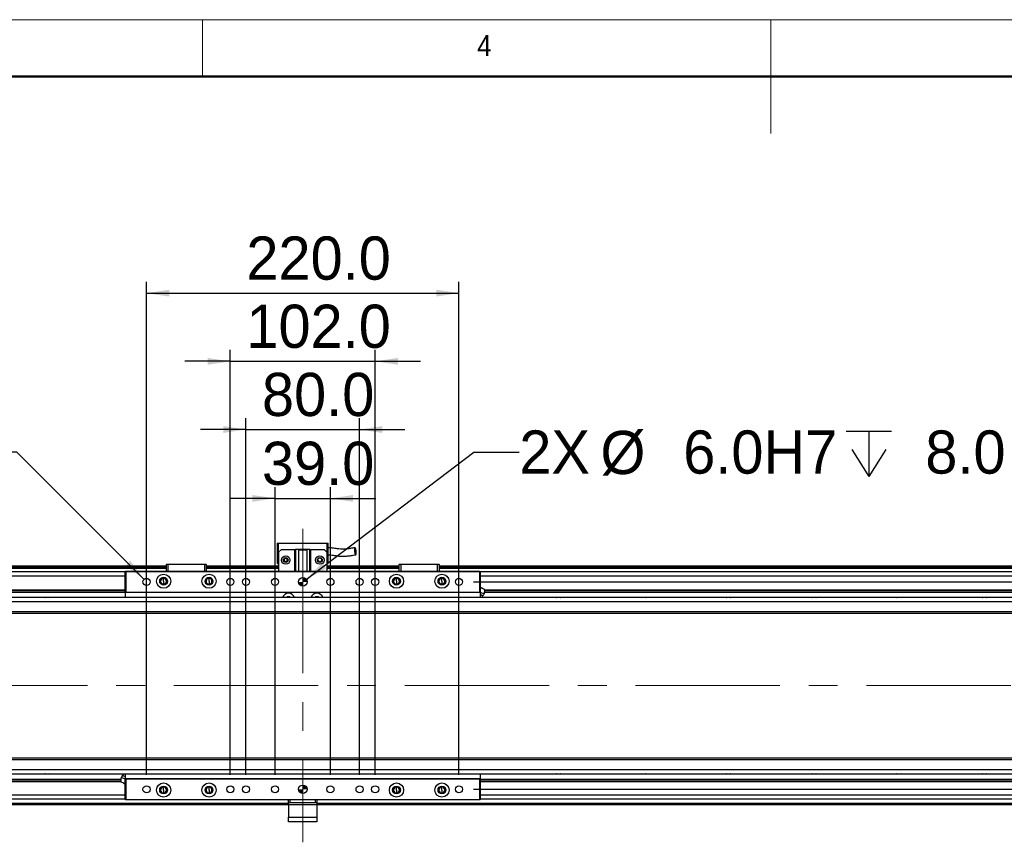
# Model space of a CAD drawing. Header units: millimetres. Extents: x 40 to 3320, y 40 to 2336.
# Tile 6 of 8: x 1151 to 1845, y 1757 to 2336. Entities that reach past the tile are written whole.
import ezdxf

# ---------------------------------------------------------------- set-up
doc = ezdxf.new("R2010")
doc.units = ezdxf.units.MM
doc.header["$LTSCALE"] = 8
doc.linetypes.add('CENTERX2', pattern=[20.32, 12.7, -2.54, 2.54, -2.54])
doc.layers.add('DIMNS', color=7, linetype='Continuous')
doc.styles.add('SLDTEXTSTYLE0', font='Gothic.ttf', dxfattribs={"width": 0.913})
doc.styles.add('SLDTEXTSTYLE7', font='txt')
doc.dimstyles.new('SLDDIMSTYLE0', dxfattribs={"dimtxt": 30.4, "dimasz": 16, "dimexe": 0, "dimexo": 0.0625, "dimgap": 7.6, "dimtad": 2, "dimdec": 1, "dimrnd": 1e-09, "dimzin": 4, "dimdsep": 46, "dimtxsty": 'SLDTEXTSTYLE7', "dimsah": 1, "dimcen": 0.09, "dimadec": 0, "dimazin": 1, "dimtfac": 1, "dimtdec": 1, "dimtmove": 0, "dimatfit": 0, "dimfxl": 0, "dimfrac": 2, "dimtolj": 1, "dimtzin": 12, "dimarcsym": 0})
doc.dimstyles.new('SLDDIMSTYLE1', dxfattribs={"dimtxt": 30.4, "dimasz": 16, "dimexe": 0, "dimexo": 0.0625, "dimgap": 7.6, "dimtad": 0, "dimtih": 1, "dimtoh": 1, "dimdec": 6, "dimrnd": 1e-09, "dimzin": 12, "dimdsep": 46, "dimtxsty": 'SLDTEXTSTYLE7', "dimsah": 1, "dimcen": 0, "dimadec": 0, "dimazin": 3, "dimtfac": 1, "dimtdec": 1, "dimtofl": 0, "dimtmove": 0, "dimatfit": 3, "dimfxl": 0, "dimfrac": 2, "dimtolj": 1, "dimtzin": 12, "dimarcsym": 0})
doc.dimstyles.new('SLDDIMSTYLE2', dxfattribs={"dimtxt": 30.4, "dimasz": 16, "dimexe": 0, "dimexo": 0.0625, "dimgap": 7.6, "dimtad": 0, "dimtih": 1, "dimtoh": 1, "dimdec": 1, "dimrnd": 1e-09, "dimzin": 4, "dimdsep": 46, "dimtxsty": 'SLDTEXTSTYLE7', "dimsah": 1, "dimcen": 0, "dimadec": 0, "dimazin": 1, "dimtfac": 1, "dimtdec": 1, "dimtofl": 0, "dimtmove": 0, "dimatfit": 3, "dimfxl": 0, "dimfrac": 2, "dimtolj": 1, "dimtzin": 12, "dimarcsym": 0})
doc.dimstyles.new('SLDDIMSTYLE3', dxfattribs={"dimtxt": 30.4, "dimasz": 16, "dimexe": 0, "dimexo": 0.0625, "dimgap": 7.6, "dimtad": 2, "dimdec": 1, "dimrnd": 1e-09, "dimzin": 4, "dimdsep": 46, "dimtxsty": 'SLDTEXTSTYLE7', "dimsah": 1, "dimcen": 0.09, "dimadec": 0, "dimazin": 1, "dimtfac": 1, "dimtdec": 1, "dimtofl": 0, "dimtmove": 0, "dimatfit": 3, "dimfxl": 0, "dimfrac": 2, "dimtolj": 1, "dimtzin": 12, "dimarcsym": 0})

# ---------------------------------------------------------------- blocks, each defined once
blk = doc.blocks.new('_D')
at = {"layer": 'DIMNS'}
for p, q in [((2540.48, 1940.2), (2540.48, 1972.2)), ((1470.64, 1940.2), (2548.48, 1940.2)), ((2540.48, 1940.2), (2540.48, 1794.2)), ((1470.64, 1794.2), (2548.48, 1794.2)), ((2540.48, 1794.2), (2540.48, 1762.2))]:
    blk.add_line(p, q, dxfattribs=at)
for points in [[(2540.48, 1940.2), (2542.88, 1956.2), (2538.08, 1956.2)], [(2540.48, 1794.2), (2538.08, 1778.2), (2542.88, 1778.2)]]:
    blk.add_solid(points, dxfattribs=at)
at = {"layer": 'DIMNS', "insert": (2500.59, 1831.84), "char_height": 30.4, "attachment_point": 1, "rotation": 90, "style": 'SLDTEXTSTYLE7'}
blk.add_mtext('146.0', dxfattribs=at)
blk = doc.blocks.new('SW_SYMBOL_HOLE_DEPTH')
at = {"layer": 'DIMNS', "color": 0}
for p, q in [((0, 7000), (6400, 7000)), ((3200, 7000), (3200, 600)), ((800, 4440), (3200, 600)), ((5600, 4440), (3200, 600))]:
    blk.add_line(p, q, dxfattribs=at)
blk = doc.blocks.new('_D_1')
at = {"layer": 'DIMNS'}
for p, q in [((1149.16, 2031.53), (1123.51, 2031.53)), ((1238.71, 1941.97), (1149.16, 2031.53))]:
    blk.add_line(p, q, dxfattribs=at)
blk.add_solid([(1238.71, 1941.97), (1229.1, 1954.98), (1225.7, 1951.59)], dxfattribs=at)
at = {"layer": 'DIMNS', "xscale": 0.004985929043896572, "yscale": 0.004985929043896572, "zscale": 0.004985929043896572}
blk.add_blockref('SW_SYMBOL_HOLE_DEPTH', (980.35, 2011.4), dxfattribs=at)
at = {"layer": 'DIMNS', "char_height": 30.4, "attachment_point": 1, "style": 'SLDTEXTSTYLE7'}
for s, insert in [('16X  M6 ', (820.54, 2046.84)), (' 13.0', (1024.84, 2046.84))]:
    blk.add_mtext(s, dxfattribs=dict(at, insert=insert))
blk = doc.blocks.new('_D_2')
at = {"layer": 'DIMNS'}
for p, q in [((1352.87, 1942.02), (1470.99, 2031.53)), ((1470.99, 2031.53), (1502.99, 2031.53))]:
    blk.add_line(p, q, dxfattribs=at)
blk.add_solid([(1352.87, 1942.02), (1367.07, 1949.77), (1364.17, 1953.59)], dxfattribs=at)
at = {"layer": 'DIMNS', "xscale": 0.004985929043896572, "yscale": 0.004985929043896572, "zscale": 0.004985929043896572}
blk.add_blockref('SW_SYMBOL_HOLE_DEPTH', (1733.12, 2011.4), dxfattribs=at)
at = {"layer": 'DIMNS', "char_height": 30.4, "attachment_point": 1, "style": 'SLDTEXTSTYLE7'}
for s, insert in [('2X ', (1502.99, 2046.84)), ('%%c', (1560.15, 2046.54)), (' 6.0H7 ', (1607.12, 2046.84)), (' 8.0', (1777.61, 2046.84))]:
    blk.add_mtext(s, dxfattribs=dict(at, insert=insert))
blk = doc.blocks.new('_D_3')
at = {"layer": 'DIMNS'}
for p, q in [((1330.98, 1804.36), (1330.98, 2007.01)), ((1369.98, 1804.36), (1369.98, 2007.01)), ((1330.98, 1999.01), (1298.98, 1999.01)), ((1330.98, 1999.01), (1369.98, 1999.01)), ((1369.98, 1999.01), (1401.98, 1999.01))]:
    blk.add_line(p, q, dxfattribs=at)
for points in [[(1330.98, 1999.01), (1314.98, 2001.41), (1314.98, 1996.61)], [(1369.98, 1999.01), (1385.98, 1996.61), (1385.98, 2001.41)]]:
    blk.add_solid(points, dxfattribs=at)
at = {"layer": 'DIMNS', "insert": (1321.76, 2038.9), "char_height": 30.4, "attachment_point": 1, "style": 'SLDTEXTSTYLE7'}
blk.add_mtext('39.0', dxfattribs=at)
blk = doc.blocks.new('_D_4')
at = {"layer": 'DIMNS'}
for p, q in [((1310.48, 1804.36), (1310.48, 2055.5)), ((1390.48, 1804.36), (1390.48, 2055.5)), ((1310.48, 2047.5), (1278.48, 2047.5)), ((1310.48, 2047.5), (1390.48, 2047.5)), ((1390.48, 2047.5), (1422.48, 2047.5))]:
    blk.add_line(p, q, dxfattribs=at)
for points in [[(1310.48, 2047.5), (1294.48, 2049.9), (1294.48, 2045.1)], [(1390.48, 2047.5), (1406.48, 2045.1), (1406.48, 2049.9)]]:
    blk.add_solid(points, dxfattribs=at)
at = {"layer": 'DIMNS', "insert": (1321.76, 2087.39), "char_height": 30.4, "attachment_point": 1, "style": 'SLDTEXTSTYLE7'}
blk.add_mtext('80.0', dxfattribs=at)
blk = doc.blocks.new('_D_5')
at = {"layer": 'DIMNS'}
for p, q in [((1299.48, 1804.36), (1299.48, 2103.5)), ((1401.48, 1804.36), (1401.48, 2103.5)), ((1299.48, 2095.5), (1267.48, 2095.5)), ((1299.48, 2095.5), (1401.48, 2095.5)), ((1401.48, 2095.5), (1433.48, 2095.5))]:
    blk.add_line(p, q, dxfattribs=at)
for points in [[(1299.48, 2095.5), (1283.48, 2097.9), (1283.48, 2093.1)], [(1401.48, 2095.5), (1417.48, 2093.1), (1417.48, 2097.9)]]:
    blk.add_solid(points, dxfattribs=at)
at = {"layer": 'DIMNS', "insert": (1310.78, 2135.39), "char_height": 30.4, "attachment_point": 1, "style": 'SLDTEXTSTYLE7'}
blk.add_mtext('102.0', dxfattribs=at)
blk = doc.blocks.new('_D_6')
at = {"layer": 'DIMNS'}
for p, q in [((1240.48, 1804.36), (1240.48, 2151.5)), ((1460.48, 1804.36), (1460.48, 2151.5)), ((1240.48, 2143.5), (1460.48, 2143.5))]:
    blk.add_line(p, q, dxfattribs=at)
for points in [[(1240.48, 2143.5), (1256.48, 2141.1), (1256.48, 2145.9)], [(1460.48, 2143.5), (1444.48, 2145.9), (1444.48, 2141.1)]]:
    blk.add_solid(points, dxfattribs=at)
at = {"layer": 'DIMNS', "insert": (1310.78, 2183.39), "char_height": 30.4, "attachment_point": 1, "style": 'SLDTEXTSTYLE7'}
blk.add_mtext('220.0', dxfattribs=at)
blk = doc.blocks.new('SW_DOWELSYMBOL_0')
at = {"linetype": 'Continuous', "lineweight": 18}
h = blk.add_hatch(color=0, dxfattribs=at)
edge = h.paths.add_edge_path(flags=0)
edge.add_arc((0, 0), 3, 180, 270)
edge.add_line((0, -3), (0, 0))
edge.add_line((0, 0), (-3, 0))
h = blk.add_hatch(color=0, dxfattribs=at)
edge = h.paths.add_edge_path(flags=0)
edge.add_arc((0, 0), 3, 0, 90)
edge.add_line((0, 3), (0, 0))
edge.add_line((0, 0), (3, 0))
at = {"layer": 'DIMNS', "color": 0}
blk.add_circle((0, 0), 3, dxfattribs=at)
blk = doc.blocks.new('SW_DOWELSYMBOL_1')
at = {"linetype": 'Continuous', "lineweight": 18}
h = blk.add_hatch(color=0, dxfattribs=at)
edge = h.paths.add_edge_path(flags=0)
edge.add_arc((0, 0), 3, 180, 270)
edge.add_line((0, -3), (0, 0))
edge.add_line((0, 0), (-3, 0))
h = blk.add_hatch(color=0, dxfattribs=at)
edge = h.paths.add_edge_path(flags=0)
edge.add_arc((0, 0), 3, 0, 90)
edge.add_line((0, 3), (0, 0))
edge.add_line((0, 0), (3, 0))
at = {"layer": 'DIMNS', "color": 0}
blk.add_circle((0, 0), 3, dxfattribs=at)

msp = doc.modelspace()

# ---------------------------------------------------------------- linework, layer by layer
at = {"color": 7, "linetype": 'Continuous', "lineweight": 18}
for p, q in [((3320, 2336), (40, 2336)), ((1280, 2296), (1280, 2336)), ((1680, 2336), (1680, 2256)), ((80, 2296), (3280, 2296))]:
    msp.add_line(p, q, dxfattribs=at)
at = {"color": 7, "linetype": 'Continuous', "lineweight": 50}
msp.add_line((3280, 2296), (80, 2296), dxfattribs=at)
at = {"color": 7, "linetype": 'Continuous', "lineweight": 25}
for p, q in [((1332.4811996, 1967.5036614), (1333.4811979, 1967.5036614)), ((1332.4811996, 1967.5036614), (1332.4811996, 1953.1036635)), ((1333.4811979, 1961.1036648), (1333.4811979, 1967.5036614)), ((1333.4811979, 1967.5036614), (1367.4811997, 1967.5036614)), ((1335.4811991, 1963.1036614), (1333.4811979, 1961.1036648)), ((1335.4811991, 1963.1036614), (1344.9811988, 1963.1036614)), ((1344.9811988, 1947.7036615), (1344.9811988, 1963.1036614)), ((1344.9811988, 1963.1036614), (1345.4811989, 1963.1036614)), ((1345.4811989, 1963.1036614), (1345.4811989, 1947.7036615)), ((1355.4811987, 1963.1036614), (1345.4811989, 1963.1036614)), ((1347.4811988, 1962.7036621), (1347.4811988, 1947.7036615)), ((1347.4811988, 1962.7036621), (1353.4811988, 1962.7036621)), ((1353.4811988, 1947.7036615), (1353.4811988, 1962.7036621)), ((1355.4811987, 1947.7036615), (1355.4811987, 1963.1036614)), ((1355.4811987, 1963.1036614), (1355.9811988, 1963.1036614)), ((1355.9811988, 1963.1036614), (1355.9811988, 1947.7036615)), ((1355.9811988, 1963.1036614), (1365.4811985, 1963.1036614)), ((1367.4811997, 1961.1036648), (1365.4811985, 1963.1036614)), ((1367.4811997, 1967.5036614), (1368.481198, 1967.5036614)), ((1367.4811997, 1967.5036614), (1367.4811997, 1961.1036648)), ((1368.481198, 1953.1036635), (1368.481198, 1967.5036614)), ((1333.4811979, 1961.1036648), (1333.4811979, 1947.7036615)), ((1367.4811997, 1961.1036648), (1367.4811997, 1947.7036615)), ((1254.481198, 1951.2036612), (252.4811492, 1951.2036612)), ((1254.481198, 1950.7036601), (252.4811492, 1950.7036601)), ((1254.481198, 1949.7036656), (252.4811492, 1949.7036656)), ((370.4811797, 1951.0036652), (1254.481198, 1951.0036652)), ((370.4811797, 1950.8036618), (1254.481198, 1950.8036618)), ((1254.481198, 1952.4036591), (1254.7811956, 1952.7036642)), ((1255.4812, 1952.4036591), (1254.481198, 1952.4036591)), ((1254.481198, 1947.7036615), (1254.481198, 1952.4036591)), ((1254.7811956, 1952.7036642), (1255.6054608, 1952.7036642)), ((1255.4812, 1952.4036591), (1255.6054608, 1952.7036642)), ((1281.4812005, 1952.4036591), (1255.4812, 1952.4036591)), ((1255.4812, 1952.4036591), (1255.4812, 1947.7036615)), ((1255.6054608, 1952.7036642), (1281.3569323, 1952.7036642)), ((1281.3569323, 1952.7036642), (1282.1811975, 1952.7036642)), ((1281.4812005, 1952.4036591), (1281.3569323, 1952.7036642)), ((1282.4811951, 1952.4036591), (1281.4812005, 1952.4036591)), ((1281.4812005, 1947.7036615), (1281.4812005, 1952.4036591)), ((1282.1811975, 1952.7036642), (1282.4811951, 1952.4036591)), ((1282.4811951, 1952.4036591), (1282.4811951, 1947.7036615)), ((1333.4811979, 1951.2036612), (1282.4811951, 1951.2036612)), ((1282.4811951, 1951.0036652), (1333.4811979, 1951.0036652)), ((1282.4811951, 1950.8036618), (1333.4811979, 1950.8036618)), ((1333.4811979, 1950.7036601), (1282.4811951, 1950.7036601)), ((1333.4811979, 1949.7036656), (1282.4811951, 1949.7036656)), ((1332.4811996, 1953.1036635), (1333.4811979, 1953.1036635)), ((1367.4811997, 1953.1036635), (1368.481198, 1953.1036635)), ((1418.4812025, 1951.2036612), (1367.4811997, 1951.2036612)), ((1367.4811997, 1951.0036652), (1418.4812025, 1951.0036652)), ((1367.4811997, 1950.8036618), (1418.4812025, 1950.8036618)), ((1418.4812025, 1950.7036601), (1367.4811997, 1950.7036601)), ((1418.4812025, 1949.7036656), (1367.4811997, 1949.7036656)), ((1418.4812025, 1952.4036591), (1418.7812001, 1952.7036642)), ((1419.4811971, 1952.4036591), (1418.4812025, 1952.4036591)), ((1418.4812025, 1947.7036615), (1418.4812025, 1952.4036591)), ((1418.7812001, 1952.7036642), (1419.6054653, 1952.7036642)), ((1419.4811971, 1952.4036591), (1419.6054653, 1952.7036642)), ((1445.4811976, 1952.4036591), (1419.4811971, 1952.4036591)), ((1419.4811971, 1952.4036591), (1419.4811971, 1947.7036615)), ((1419.6054653, 1952.7036642), (1445.3569368, 1952.7036642)), ((1445.4811976, 1952.4036591), (1445.3569368, 1952.7036642)), ((1445.3569368, 1952.7036642), (1446.181202, 1952.7036642)), ((1446.4811996, 1952.4036591), (1445.4811976, 1952.4036591)), ((1445.4811976, 1947.7036615), (1445.4811976, 1952.4036591)), ((1446.181202, 1952.7036642), (1446.4811996, 1952.4036591)), ((1446.4811996, 1952.4036591), (1446.4811996, 1947.7036615)), ((2448.4812484, 1951.2036612), (1446.4811996, 1951.2036612)), ((1446.4811996, 1951.0036652), (2330.4812179, 1951.0036652)), ((1446.4811996, 1950.8036618), (2330.4812179, 1950.8036618)), ((2448.4812484, 1950.7036601), (1446.4811996, 1950.7036601)), ((2448.4812484, 1949.7036656), (1446.4811996, 1949.7036656)), ((1225.4811988, 1947.2085257), (252.4811492, 1947.2085257)), ((1225.4811988, 1947.4036639), (1225.7811964, 1947.7036615)), ((1225.4811988, 1947.4036639), (1225.7811964, 1947.4036639)), ((1225.4811988, 1933.003666), (1225.4811988, 1947.4036639)), ((1225.7811964, 1947.7036615), (1475.1812012, 1947.7036615)), ((1225.7811964, 1947.7036615), (1225.7811964, 1947.4036639)), ((1225.7811964, 1947.4036639), (1225.7811964, 1933.003666)), ((1475.1812012, 1947.4036639), (1225.7811964, 1947.4036639)), ((1252.4812014, 1942.7706619), (1252.4812014, 1943.2036598)), ((1252.4812014, 1940.7036622), (1252.4812014, 1942.7706619)), ((1284.4811992, 1942.7706619), (1284.4811992, 1943.2036598)), ((1284.4811992, 1940.7036622), (1284.4811992, 1942.7706619)), ((1416.4811984, 1942.7706619), (1416.4811984, 1943.2036598)), ((1416.4811984, 1940.7036622), (1416.4811984, 1942.7706619)), ((1448.4811962, 1942.7706619), (1448.4811962, 1943.2036598)), ((1448.4811962, 1940.7036622), (1448.4811962, 1942.7706619)), ((1475.1812012, 1947.7036615), (1475.4811988, 1947.4036639)), ((1475.1812012, 1947.7036615), (1475.1812012, 1947.4036639)), ((1475.1812012, 1947.4036639), (1475.4811988, 1947.4036639)), ((1475.1812012, 1933.003666), (1475.1812012, 1947.4036639)), ((1475.4811988, 1947.4036639), (1475.4811988, 1933.003666)), ((2448.4812484, 1947.2085257), (1475.4811988, 1947.2085257)), ((290.481256, 1934.703665), (1225.4811988, 1934.703665)), ((1252.4812014, 1940.7036622), (1252.4812014, 1938.6366625)), ((1252.4812014, 1938.6366625), (1252.4812014, 1938.2036646)), ((1284.4811992, 1940.7036622), (1284.4811992, 1938.6366625)), ((1284.4811992, 1938.6366625), (1284.4811992, 1938.2036646)), ((1416.4811984, 1940.7036622), (1416.4811984, 1938.6366625)), ((1416.4811984, 1938.6366625), (1416.4811984, 1938.2036646)), ((1448.4811962, 1940.7036622), (1448.4811962, 1938.6366625)), ((1448.4811962, 1938.6366625), (1448.4811962, 1938.2036646)), ((1478.4812049, 1934.9446763), (1478.1423525, 1931.7207878)), ((1478.4558729, 1934.703665), (2410.4811416, 1934.703665)), ((2427.4812207, 1929.2036613), (273.4811769, 1929.2036613)), ((290.481256, 1934.3964626), (1225.4811988, 1934.3964626)), ((290.481256, 1933.3137666), (1225.4811988, 1933.3137666)), ((290.481256, 1933.0065643), (1225.4811988, 1933.0065643)), ((1225.4811988, 1933.003666), (1225.7811964, 1933.003666)), ((1225.4811988, 1933.003666), (1225.7811964, 1932.7036609)), ((1225.4811988, 1933.003666), (1225.4811988, 1929.2036613)), ((1225.7811964, 1933.003666), (1475.1812012, 1933.003666)), ((1225.7811964, 1933.003666), (1225.7811964, 1932.7036609)), ((1475.1812012, 1932.7036609), (1225.7811964, 1932.7036609)), ((1475.1812012, 1933.003666), (1475.4811988, 1933.003666)), ((1475.1812012, 1932.7036609), (1475.4811988, 1933.003666)), ((1475.1812012, 1933.003666), (1475.1812012, 1932.7036609)), ((1475.4811988, 1933.003666), (1475.4811988, 1929.2036613)), ((1478.2774911, 1933.0065643), (2410.4811416, 1933.0065643)), ((1478.3097819, 1933.3137666), (2410.4811416, 1933.3137666)), ((1478.4235821, 1934.3964626), (2410.4811416, 1934.3964626)), ((2427.4812207, 1926.2036589), (273.4811769, 1926.2036589)), ((2427.4812207, 1919.2036596), (273.4811769, 1919.2036596)), ((273.4811769, 1918.2036576), (2427.4812207, 1918.2036576)), ((2427.4812207, 1816.203667), (273.4811769, 1816.203667)), ((273.4811769, 1815.2036649), (2427.4812207, 1815.2036649)), ((273.4811769, 1808.2036657), (2427.4812207, 1808.2036657)), ((273.4811769, 1805.2036633), (2427.4812207, 1805.2036633)), ((1225.4811988, 1805.2036633), (1225.4811988, 1801.4036586)), ((1475.4811988, 1805.2036633), (1475.4811988, 1801.4036586)), ((290.481256, 1801.4007603), (1222.6849065, 1801.4007603)), ((290.481256, 1801.093558), (1222.6526157, 1801.093558)), ((290.481256, 1800.0108619), (1222.5388155, 1800.0108619)), ((290.481256, 1799.7036596), (1222.5065247, 1799.7036596)), ((1222.4811927, 1799.4626482), (1222.8200451, 1802.6865368)), ((1225.7811964, 1801.7036637), (1225.4811988, 1801.4036586)), ((1225.7811964, 1801.4036586), (1225.4811988, 1801.4036586)), ((1225.4811988, 1787.0036607), (1225.4811988, 1801.4036586)), ((1225.7811964, 1801.7036637), (1475.1812012, 1801.7036637)), ((1225.7811964, 1801.7036637), (1225.7811964, 1801.4036586)), ((1475.1812012, 1801.4036586), (1225.7811964, 1801.4036586)), ((1225.7811964, 1801.4036586), (1225.7811964, 1787.0036607)), ((1252.4812014, 1795.770662), (1252.4812014, 1796.20366)), ((1284.4811992, 1795.770662), (1284.4811992, 1796.20366)), ((1416.4811984, 1795.770662), (1416.4811984, 1796.20366)), ((1448.4811962, 1795.770662), (1448.4811962, 1796.20366)), ((1475.1812012, 1801.7036637), (1475.1812012, 1801.4036586)), ((1475.4811988, 1801.4036586), (1475.1812012, 1801.7036637)), ((1475.4811988, 1801.4036586), (1475.1812012, 1801.4036586)), ((1475.1812012, 1787.0036607), (1475.1812012, 1801.4036586)), ((1475.4811988, 1801.4036586), (1475.4811988, 1787.0036607)), ((1475.4811988, 1801.4007603), (2410.4811416, 1801.4007603)), ((1475.4811988, 1801.093558), (2410.4811416, 1801.093558)), ((1475.4811988, 1800.0108619), (2410.4811416, 1800.0108619)), ((1475.4811988, 1799.7036596), (2410.4811416, 1799.7036596)), ((1252.4812014, 1793.7036623), (1252.4812014, 1795.770662)), ((1252.4812014, 1793.7036623), (1252.4812014, 1791.6366627)), ((1252.4812014, 1791.6366627), (1252.4812014, 1791.2036647)), ((1284.4811992, 1793.7036623), (1284.4811992, 1795.770662)), ((1284.4811992, 1793.7036623), (1284.4811992, 1791.6366627)), ((1284.4811992, 1791.6366627), (1284.4811992, 1791.2036647)), ((1416.4811984, 1793.7036623), (1416.4811984, 1795.770662)), ((1416.4811984, 1793.7036623), (1416.4811984, 1791.6366627)), ((1416.4811984, 1791.6366627), (1416.4811984, 1791.2036647)), ((1448.4811962, 1793.7036623), (1448.4811962, 1795.770662)), ((1448.4811962, 1793.7036623), (1448.4811962, 1791.6366627)), ((1448.4811962, 1791.6366627), (1448.4811962, 1791.2036647)), ((1225.4811988, 1787.1987988), (252.4811492, 1787.1987988)), ((1340.481199, 1783.2036634), (252.4811492, 1783.2036634)), ((1225.7811964, 1787.0036607), (1225.4811988, 1787.0036607)), ((1225.7811964, 1786.7036631), (1225.4811988, 1787.0036607)), ((1225.7811964, 1787.0036607), (1475.1812012, 1787.0036607)), ((1225.7811964, 1787.0036607), (1225.7811964, 1786.7036631)), ((1475.1812012, 1786.7036631), (1225.7811964, 1786.7036631)), ((1340.481199, 1784.703659), (1340.481199, 1786.7036631)), ((1341.4811992, 1784.703659), (1340.481199, 1784.703659)), ((1340.481199, 1783.2036634), (1340.481199, 1784.703659)), ((1360.4811986, 1783.2036634), (1340.481199, 1783.2036634)), ((1340.481199, 1783.2036634), (1340.481199, 1774.7036611)), ((1341.4811992, 1786.7036631), (1341.4811992, 1784.703659)), ((1359.4811984, 1784.703659), (1341.4811992, 1784.703659)), ((1359.4811984, 1784.703659), (1359.4811984, 1786.7036631)), ((1360.4811986, 1784.703659), (1359.4811984, 1784.703659)), ((1360.4811986, 1786.7036631), (1360.4811986, 1784.703659)), ((1360.4811986, 1784.703659), (1360.4811986, 1783.2036634)), ((1360.4811986, 1783.2036634), (1360.4811986, 1774.7036611)), ((2448.4812484, 1783.2036634), (1360.4811986, 1783.2036634)), ((1475.4811988, 1787.0036607), (1475.1812012, 1787.0036607)), ((1475.1812012, 1787.0036607), (1475.1812012, 1786.7036631)), ((1475.4811988, 1787.0036607), (1475.1812012, 1786.7036631)), ((2448.4812484, 1787.1987988), (1475.4811988, 1787.1987988)), ((1340.481199, 1774.7036611), (1360.4811986, 1774.7036611)), ((1340.481199, 1771.2036614), (1340.481199, 1774.7036611)), ((1360.4811986, 1771.2036614), (1340.481199, 1771.2036614)), ((1360.4811986, 1774.7036611), (1360.4811986, 1771.2036614))]:
    msp.add_line(p, q, dxfattribs=at)
at = {"color": 8, "linetype": 'Continuous', "lineweight": 25}
for p, q in [((1225.4811988, 1944.2085271), (252.4811492, 1944.2085271)), ((2448.4812484, 1944.2085271), (1475.4811988, 1944.2085271)), ((1225.4811988, 1790.1987975), (252.4811492, 1790.1987975)), ((2448.4812484, 1790.1987975), (1475.4811988, 1790.1987975)), ((1340.481199, 1784.2036654), (252.4811492, 1784.2036654)), ((2448.4812484, 1784.2036654), (1360.4811986, 1784.2036654))]:
    msp.add_line(p, q, dxfattribs=at)
at = {"color": 7, "linetype": 'Continuous', "lineweight": 25, "flags": 128}
for points in [[(1478.4812049, 1934.9446763), (1478.3165321, 1935.0145702), (1477.8476224, 1935.21362), (1477.1458224, 1935.5115091), (1476.3180182, 1935.8628933), (1475.4901991, 1936.2142851), (1475.4811988, 1936.2180998)], [(1168.9605132, 1929.2036613), (1169.1429631, 1929.2612543), (1170.4811916, 1929.4536618)], [(1170.4811916, 1929.4536618), (1171.8194351, 1929.2612543), (1172.0018849, 1929.2036613)], [(1478.1423525, 1931.7207878), (1477.9592917, 1931.7984973), (1477.4321631, 1932.0222532), (1476.62455, 1932.3650618), (1475.6338761, 1932.78558), (1475.4811988, 1932.8503852)], [(1477.282168, 1930.4563795), (1477.1156178, 1930.5270706), (1476.6360984, 1930.7306205), (1475.9014115, 1931.0424795), (1475.4811988, 1931.2208464)], [(1528.9605126, 1929.2036613), (1529.1429625, 1929.2612543), (1530.481206, 1929.4536618)], [(1530.481206, 1929.4536618), (1531.8194345, 1929.2612543), (1532.0018844, 1929.2036613)], [(1588.960515, 1929.2036613), (1589.1429649, 1929.2612543), (1590.4811934, 1929.4536618)], [(1590.4811934, 1929.4536618), (1591.819422, 1929.2612543), (1592.0018867, 1929.2036613)], [(1648.9605174, 1929.2036613), (1649.1429672, 1929.2612543), (1650.4812107, 1929.4536618)], [(1650.4812107, 1929.4536618), (1651.8194244, 1929.2612543), (1652.0018742, 1929.2036613)], [(1708.9605198, 1929.2036613), (1709.1429696, 1929.2612543), (1710.4812131, 1929.4536618)], [(1710.4812131, 1929.4536618), (1711.8194268, 1929.2612543), (1712.0018766, 1929.2036613)], [(1768.9605222, 1929.2036613), (1769.142972, 1929.2612543), (1770.4811857, 1929.4536618)], [(1770.4811857, 1929.4536618), (1771.8194292, 1929.2612543), (1772.001879, 1929.2036613)], [(1828.9604948, 1929.2036613), (1829.1429744, 1929.2612543), (1830.4811881, 1929.4536618)], [(1830.4811881, 1929.4536618), (1831.8194316, 1929.2612543), (1832.0018814, 1929.2036613)], [(1170.4811916, 1804.9536628), (1169.1429631, 1805.1460703), (1168.9605132, 1805.2036633)], [(1172.0018849, 1805.2036633), (1171.8194351, 1805.1460703), (1170.4811916, 1804.9536628)], [(1223.6802296, 1803.950945), (1223.8467798, 1803.8802539), (1224.3262992, 1803.6767041), (1225.0609861, 1803.3648451), (1225.4811988, 1803.1864782)], [(1530.481206, 1804.9536628), (1529.1429625, 1805.1460703), (1528.9605126, 1805.2036633)], [(1532.0018844, 1805.2036633), (1531.8194345, 1805.1460703), (1530.481206, 1804.9536628)], [(1590.4811934, 1804.9536628), (1589.1429649, 1805.1460703), (1588.960515, 1805.2036633)], [(1592.0018867, 1805.2036633), (1591.819422, 1805.1460703), (1590.4811934, 1804.9536628)], [(1650.4812107, 1804.9536628), (1649.1429672, 1805.1460703), (1648.9605174, 1805.2036633)], [(1652.0018742, 1805.2036633), (1651.8194244, 1805.1460703), (1650.4812107, 1804.9536628)], [(1710.4812131, 1804.9536628), (1709.1429696, 1805.1460703), (1708.9605198, 1805.2036633)], [(1712.0018766, 1805.2036633), (1711.8194268, 1805.1460703), (1710.4812131, 1804.9536628)], [(1770.4811857, 1804.9536628), (1769.142972, 1805.1460703), (1768.9605222, 1805.2036633)], [(1772.001879, 1805.2036633), (1771.8194292, 1805.1460703), (1770.4811857, 1804.9536628)], [(1830.4811881, 1804.9536628), (1829.1429744, 1805.1460703), (1828.9604948, 1805.2036633)], [(1832.0018814, 1805.2036633), (1831.8194316, 1805.1460703), (1830.4811881, 1804.9536628)], [(1222.4811927, 1799.4626482), (1222.6458655, 1799.3927543), (1223.1147752, 1799.1937046), (1223.8165752, 1798.8958155), (1224.6443794, 1798.5444312), (1225.4721985, 1798.1930395), (1225.4811988, 1798.1892248)], [(1222.8200451, 1802.6865368), (1223.0031059, 1802.6088272), (1223.5302345, 1802.3850714), (1224.3378476, 1802.0422627), (1225.3285215, 1801.6217445), (1225.4811988, 1801.5569394)]]:
    msp.add_lwpolyline(points, dxfattribs=at)
at = {"color": 7, "linetype": 'Continuous', "lineweight": 25}
for centre, radius in [((1338.4811988, 1955.6036623), 3), ((1338.4811988, 1955.6036623), 1.7), ((1338.4811988, 1955.6036623), 1.6), ((1362.4811988, 1955.6036623), 3), ((1362.4811988, 1955.6036623), 1.7), ((1362.4811988, 1955.6036623), 1.6), ((1240.4811988, 1940.2036623), 2.5), ((1252.4811988, 1940.7036616), 5), ((1252.4811988, 1940.7036616), 2.75), ((1284.4811988, 1940.7036616), 5), ((1284.4811988, 1940.7036616), 2.75), ((1299.4811988, 1940.2036623), 2.5), ((1310.4811988, 1940.2036623), 2.5), ((1330.9811988, 1940.2036623), 2.5), ((1350.4811988, 1940.2036623), 3), ((1369.9811988, 1940.2036623), 2.5), ((1390.4811988, 1940.2036623), 2.5), ((1401.4811988, 1940.2036623), 2.5), ((1416.4811988, 1940.7036616), 5), ((1416.4811988, 1940.7036616), 2.75), ((1448.4811988, 1940.7036616), 5), ((1448.4811988, 1940.7036616), 2.75), ((1460.4811988, 1940.2036623), 2.5), ((1240.4811988, 1794.2036623), 2.5), ((1252.4811988, 1793.703663), 5), ((1252.4811988, 1793.703663), 2.75), ((1284.4811988, 1793.703663), 5), ((1284.4811988, 1793.703663), 2.75), ((1299.4811988, 1794.2036623), 2.5), ((1310.4811988, 1794.2036623), 2.5), ((1330.9811988, 1794.2036623), 2.5), ((1350.4811988, 1794.2036623), 3), ((1369.9811988, 1794.2036623), 2.5), ((1390.4811988, 1794.2036623), 2.5), ((1401.4811988, 1794.2036623), 2.5), ((1416.4811988, 1793.703663), 5), ((1416.4811988, 1793.703663), 2.75), ((1448.4811988, 1793.703663), 5), ((1448.4811988, 1793.703663), 2.75), ((1460.4811988, 1794.2036623), 2.5)]:
    msp.add_circle(centre, radius, dxfattribs=at)
for centre, radius, start, end in [((1252.4811988, 1940.7036616), 2.5, 90, 270), ((1252.4811988, 1940.7036616), 2.067, 90, 270), ((1252.4811988, 1940.7036616), 2.5, 270, 90), ((1252.4811988, 1940.7036616), 2.067, 270, 90), ((1284.4811988, 1940.7036616), 2.5, 90, 270), ((1284.4811988, 1940.7036616), 2.067, 90, 270), ((1284.4811988, 1940.7036616), 2.5, 270, 90), ((1284.4811988, 1940.7036616), 2.067, 270, 90), ((1416.4811988, 1940.7036616), 2.5, 90, 270), ((1416.4811988, 1940.7036616), 2.067, 90, 270), ((1416.4811988, 1940.7036616), 2.5, 270, 90), ((1416.4811988, 1940.7036616), 2.067, 270, 90), ((1448.4811988, 1940.7036616), 2.5, 90, 270), ((1448.4811988, 1940.7036616), 2.067, 90, 270), ((1448.4811988, 1940.7036616), 2.5, 270, 90), ((1448.4811988, 1940.7036616), 2.067, 270, 90), ((1340.4811988, 1927.7036623), 4.5, 19.4712172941, 160.5287827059), ((1340.4811988, 1927.7036623), 2.1, 45.58468176, 134.41531824), ((1360.4811988, 1927.7036623), 4.5, 19.4712172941, 160.5287827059), ((1360.4811988, 1927.7036623), 2.1, 45.58468176, 134.41531824), ((1252.4811988, 1793.703663), 2.5, 90, 270), ((1252.4811988, 1793.703663), 2.5, 270, 90), ((1284.4811988, 1793.703663), 2.5, 90, 270), ((1284.4811988, 1793.703663), 2.5, 270, 90), ((1416.4811988, 1793.703663), 2.5, 90, 270), ((1416.4811988, 1793.703663), 2.5, 270, 90), ((1448.4811988, 1793.703663), 2.5, 90, 270), ((1448.4811988, 1793.703663), 2.5, 270, 90), ((1252.4811988, 1793.703663), 2.067, 90, 270), ((1252.4811988, 1793.703663), 2.067, 270, 90), ((1284.4811988, 1793.703663), 2.067, 90, 270), ((1284.4811988, 1793.703663), 2.067, 270, 90), ((1416.4811988, 1793.703663), 2.067, 90, 270), ((1416.4811988, 1793.703663), 2.067, 270, 90), ((1448.4811988, 1793.703663), 2.067, 90, 270), ((1448.4811988, 1793.703663), 2.067, 270, 90)]:
    msp.add_arc(centre, radius, start, end, dxfattribs=at)
for points, knots in [([(1387.2229845, 1964.2551189), (1386.1786868, 1964.0892396), (1384.3585819, 1963.8001288), (1381.9800748, 1963.4293163), (1380.169541, 1963.2850502), (1378.5853243, 1963.2569735), (1376.8154455, 1963.3370148), (1374.9608131, 1963.5589169), (1373.0633279, 1963.8449663), (1371.5435764, 1964.0666779), (1370.1231016, 1964.2017688), (1369.179287, 1964.2542845), (1368.6220282, 1964.2318325), (1368.481198, 1964.2261584)], [0, 0, 0, 0, 0.1728203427, 0.3012083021, 0.3945074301, 0.4621971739, 0.5503027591, 0.6704387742, 0.7542680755, 0.8531347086, 0.9124961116, 0.9778860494, 1, 1, 1, 1]), ([(1386.8412168, 1963.0930667), (1386.8675681, 1963.3421672), (1386.9203297, 1963.8409256), (1387.0981427, 1964.2458121), (1387.3208061, 1964.2871304), (1387.5526764, 1964.0069711), (1387.7686604, 1963.4961103), (1387.9559223, 1962.8027338), (1388.096202, 1961.9954627), (1388.1737719, 1961.1561924), (1388.1777124, 1960.3773875), (1388.1049354, 1959.7565611), (1387.9637344, 1959.3657284), (1387.7647232, 1959.2787387), (1387.5636484, 1959.3829011), (1387.374077, 1959.7273865), (1387.2041829, 1960.2583632), (1387.0528812, 1960.991965), (1386.9415713, 1961.7381698), (1386.8678344, 1962.2821842), (1386.8396293, 1962.5411247), (1386.8279094, 1962.6261683), (1386.8279988, 1962.6484937), (1386.8268116, 1962.7226732), (1386.8295403, 1962.8787835), (1386.8367377, 1963.0108681), (1386.8412168, 1963.0930667)], [0, 0, 0, 0, 0.0648169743, 0.1297789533, 0.1897320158, 0.2426183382, 0.2944129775, 0.3462427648, 0.3987238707, 0.4521993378, 0.5066011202, 0.561451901, 0.6160514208, 0.6697720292, 0.7270681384, 0.7653771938, 0.8036909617, 0.8589087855, 0.9142287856, 0.9495542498, 0.9640008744, 0.9648506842, 0.9657586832, 0.968709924, 0.9805276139, 1, 1, 1, 1]), ([(1338.2686392, 1954.4734751), (1338.1397355, 1954.4950614), (1337.8813118, 1954.5383372), (1337.5428103, 1954.7616931), (1337.282862, 1955.0808888), (1337.1342139, 1955.4835527), (1337.1213963, 1955.9275152), (1337.2566967, 1956.3642293), (1337.5156022, 1956.7359266), (1337.7596267, 1956.8989033), (1337.8739009, 1956.9752236)], [0, 0, 0, 0, 0.115352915, 0.2312572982, 0.3517814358, 0.4770109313, 0.6065217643, 0.7402417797, 0.8783578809, 1, 1, 1, 1]), ([(1338.4811968, 1954.4535895), (1338.4852072, 1954.4536046), (1338.6054335, 1954.4540585), (1338.8430265, 1954.4931959), (1339.1589161, 1954.6525494), (1339.4128451, 1954.8993774), (1339.5811273, 1955.2108926), (1339.6482986, 1955.5585612), (1339.6081046, 1955.9103544), (1339.4643983, 1956.2339371), (1339.2303814, 1956.4996419), (1338.9274727, 1956.6830227), (1338.5835089, 1956.7670973), (1338.2301785, 1956.7442463), (1337.8999211, 1956.6166219), (1337.6230283, 1956.3959326), (1337.4250576, 1956.1023553), (1337.3242133, 1955.7629099), (1337.3296879, 1955.4090031), (1337.4408401, 1955.0724343), (1337.6479984, 1954.7866451), (1337.9304219, 1954.5685956), (1338.1559033, 1954.505181), (1338.2686392, 1954.4734751)], [0, 0, 0, 0, 0.0017225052, 0.0516387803, 0.1015516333, 0.1514632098, 0.2013766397, 0.2512938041, 0.3012083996, 0.3511192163, 0.4010317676, 0.4509480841, 0.5008641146, 0.5507763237, 0.6006879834, 0.6506022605, 0.7005186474, 0.7504337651, 0.8003445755, 0.8502575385, 0.9001738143, 0.9500890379, 1, 1, 1, 1]), ([(1339.0884974, 1956.9752236), (1339.2199115, 1956.8851003), (1339.4887809, 1956.7007106), (1339.7492105, 1956.276967), (1339.8558823, 1955.8014318), (1339.7933595, 1955.3327375), (1339.5820678, 1954.9285974), (1339.2573026, 1954.6342404), (1338.9393476, 1954.500576), (1338.7478254, 1954.4794409), (1338.6937647, 1954.4734751)], [0, 0, 0, 0, 0.1407951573, 0.288062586, 0.4304346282, 0.5679404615, 0.700592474, 0.8284733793, 0.9515834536, 1, 1, 1, 1]), ([(1362.3528692, 1954.4709568), (1362.2966709, 1954.4730932), (1362.1033328, 1954.480443), (1361.7772408, 1954.5921497), (1361.4356437, 1954.8618215), (1361.198907, 1955.2484822), (1361.1058511, 1955.7087864), (1361.1789425, 1956.1898393), (1361.4199102, 1956.6297787), (1361.6913744, 1956.8701966), (1361.8558779, 1956.9648529), (1361.8739011, 1956.9752236)], [0, 0, 0, 0, 0.0488399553, 0.1680233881, 0.2919220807, 0.4205446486, 0.5539589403, 0.6921663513, 0.8349309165, 0.9819147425, 1, 1, 1, 1]), ([(1362.2686394, 1954.4734751), (1362.1368808, 1954.5125942), (1361.8912412, 1954.5855245), (1361.6181561, 1954.8218268), (1361.4508527, 1955.0691946), (1361.3510125, 1955.3371196), (1361.326394, 1955.5468086), (1361.3334161, 1955.678539), (1361.3356011, 1955.7042824), (1361.3360822, 1955.709534), (1361.3362663, 1955.711507), (1361.3363233, 1955.7120929), (1361.3363087, 1955.7119467), (1361.3363073, 1955.711933)], [0, 0, 0, 0, 0.2369233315, 0.4416997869, 0.6142397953, 0.754507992, 0.9380823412, 0.9829669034, 0.9897895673, 0.9952055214, 0.997551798, 0.9997702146, 1, 1, 1, 1]), ([(1362.6937649, 1954.4734751), (1362.8332367, 1954.498044), (1363.1124342, 1954.5472267), (1363.4645967, 1954.8008429), (1363.7150566, 1955.1468265), (1363.8391255, 1955.557278), (1363.8292372, 1955.985224), (1363.6892568, 1956.3877999), (1363.4408483, 1956.7389578), (1363.2059995, 1956.8964333), (1363.0884967, 1956.9752236)], [0, 0, 0, 0, 0.1248081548, 0.24984354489, 0.37486151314, 0.49985658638, 0.62484309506, 0.74982845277, 0.87483063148, 1, 1, 1, 1]), ([(1368.481198, 1959.2179005), (1368.8503302, 1959.2339193), (1369.7378592, 1959.2724343), (1371.1091223, 1959.092959), (1372.5256545, 1958.8921885), (1373.8015185, 1958.6998764), (1374.9017039, 1958.5527463), (1375.8546585, 1958.4472945), (1377.1003342, 1958.3384887), (1378.929005, 1958.2612103), (1381.5287454, 1958.3594205), (1384.5279243, 1958.7779115), (1386.6660549, 1959.127199), (1387.7937474, 1959.3114202)], [0, 0, 0, 0, 0.0561696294, 0.1350523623, 0.2093718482, 0.2758300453, 0.3326389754, 0.3788412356, 0.4216809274, 0.5224866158, 0.6560406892, 0.8185890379, 1, 1, 1, 1]), ([(1476.4156953, 1936.0930194), (1476.2756702, 1936.140403), (1475.9956146, 1936.235172), (1475.7017173, 1936.2029738), (1475.5547658, 1936.1868744)], [0, 0, 0, 0, 0.499990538, 1, 1, 1, 1]), ([(1476.4156953, 1936.0930194), (1476.5470483, 1936.0252073), (1476.8097572, 1935.8895814), (1476.9907555, 1935.6558078), (1477.0812557, 1935.5389198)], [0, 0, 0, 0, 0.4999942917, 1, 1, 1, 1]), ([(1476.8161044, 1929.2036613), (1476.8166524, 1929.2193455), (1476.8322529, 1929.665833), (1477.0612323, 1930.068173), (1477.282168, 1930.4563795)], [0, 0, 0, 0, 0.0351280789, 1, 1, 1, 1]), ([(1477.282168, 1930.4563795), (1477.4761217, 1930.6326967), (1477.8640303, 1930.9853324), (1478.0495782, 1931.4756354), (1478.1423525, 1931.7207878)], [0, 0, 0, 0, 0.4999982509, 1, 1, 1, 1]), ([(1223.6802296, 1803.950945), (1223.4862759, 1803.7746278), (1223.0983673, 1803.4219922), (1222.9128194, 1802.9316892), (1222.8200451, 1802.6865368)], [0, 0, 0, 0, 0.4999982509, 1, 1, 1, 1]), ([(1224.1462932, 1805.2036633), (1224.1457452, 1805.187979), (1224.1301447, 1804.7414916), (1223.9011653, 1804.3391516), (1223.6802296, 1803.950945)], [0, 0, 0, 0, 0.0351280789, 1, 1, 1, 1]), ([(1224.5467023, 1798.3143051), (1224.4153493, 1798.3821173), (1224.1526404, 1798.5177432), (1223.9716421, 1798.7515167), (1223.8811419, 1798.8684048)], [0, 0, 0, 0, 0.4999942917, 1, 1, 1, 1]), ([(1224.5467023, 1798.3143051), (1224.6867274, 1798.2669216), (1224.966783, 1798.1721526), (1225.2606803, 1798.2043508), (1225.4076318, 1798.2204502)], [0, 0, 0, 0, 0.499990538, 1, 1, 1, 1])]:
    msp.add_open_spline(points, degree=3, knots=knots, dxfattribs=at)
at = {"layer": 'DIMNS', "linetype": 'CENTERX2', "lineweight": 18}
for p, q in [((1350.4811988, 1977.5036623), (1350.4811988, 1756.9036623)), ((2499.2811988, 1867.2036623), (201.6811988, 1867.2036623))]:
    msp.add_line(p, q, dxfattribs=at)

# ---------------------------------------------------------------- block references
at = {"layer": 'DIMNS'}
for name, p in [('SW_DOWELSYMBOL_0', (1350.4811988, 1940.2036623)), ('SW_DOWELSYMBOL_1', (1350.4811988, 1794.2036623))]:
    msp.add_blockref(name, p, dxfattribs=at)

# ---------------------------------------------------------------- texts
at = {"color": 7, "linetype": 'Continuous', "lineweight": 0, "insert": (1473.3333333, 2325.1704848), "char_height": 14.8166667, "attachment_point": 1, "style": 'SLDTEXTSTYLE0'}
msp.add_mtext('4', dxfattribs=at)

# ---------------------------------------------------------------- dimensions: what is measured, and where the dimension line sits
at = {"layer": 'DIMNS'}
for base, p1, p2, dimstyle, picture, middle in [((1460.4811988, 2143.5037654), (1240.4811988, 1794.2036623), (1460.4811988, 1794.2036623), 'SLDDIMSTYLE3', '_D_6', (1359.2084949, 2143.5037654)), ((1401.4811988, 2095.5037654), (1299.4811988, 1794.2036623), (1401.4811988, 1794.2036623), 'SLDDIMSTYLE0', '_D_5', (1359.2084949, 2095.5037654)), ((1390.4811988, 2047.5037654), (1310.4811988, 1794.2036623), (1390.4811988, 1794.2036623), 'SLDDIMSTYLE0', '_D_4', (1359.2084949, 2047.5037654)), ((1369.9811988, 1999.0122245), (1330.9811988, 1794.2036623), (1369.9811988, 1794.2036623), 'SLDDIMSTYLE0', '_D_3', (1359.2084949, 1999.0122245))]:
    dim = msp.add_linear_dim(base=base, p1=p1, p2=p2, dimstyle=dimstyle, dxfattribs=at)
    dim.commit()
    dim.dimension.update_dxf_attribs({"geometry": picture, "text_midpoint": middle, "dimtype": 160})
dim = msp.add_diameter_dim_2p(p1=(1242.2489658, 1938.4358953), p2=(1238.7134318, 1941.9714292), text='16X  M6 {\\fGDT;x} 13.0\\P', dimstyle='SLDDIMSTYLE1', override={"dimpost": '<>'}, dxfattribs=at)
dim.commit()
dim.dimension.update_dxf_attribs({"geometry": '_D_1', "text_midpoint": (965.6725712, 2031.5255312), "dimtype": 163})
dim = msp.add_diameter_dim_2p(p1=(1348.090219, 1938.3916977), p2=(1352.8721786, 1942.0156269), text='2X <>H7 {\\fGDT;x} 8.0\\P', dimstyle='SLDDIMSTYLE2', dxfattribs=at)
dim.commit()
dim.dimension.update_dxf_attribs({"geometry": '_D_2', "text_midpoint": (1672.3035626, 2031.5255312), "dimtype": 163})
dim = msp.add_linear_dim(base=(2540.4811988, 1794.2036623), p1=(1460.4811988, 1940.2036623), p2=(1460.4811988, 1794.2036623), angle=90, dimstyle='SLDDIMSTYLE0', dxfattribs=at)
dim.commit()
dim.dimension.update_dxf_attribs({"geometry": '_D', "text_midpoint": (2540.4811988, 1880.2674206), "dimtype": 160})

doc.saveas('drawing.dxf')
